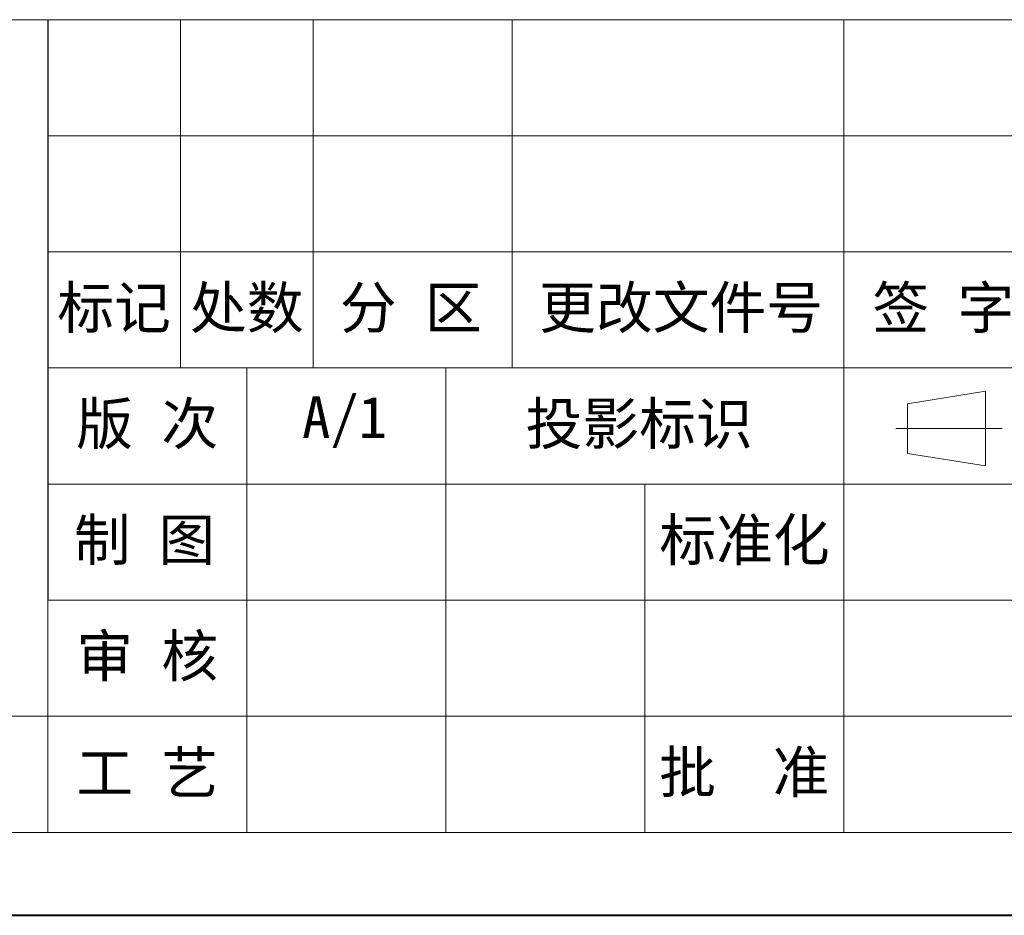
# Model space of a CAD drawing. Header units: millimetres. Extents: x -1637 to 445, y 81 to 1539.
# Tile 13 of 52: x -491 to -199, y 81 to 346. Entities that reach past the tile are written whole.
import ezdxf

# ---------------------------------------------------------------- set-up
doc = ezdxf.new("R2010")
doc.units = ezdxf.units.MM
doc.layers.add('标注线', color=7, linetype='Continuous', lineweight=15)
doc.styles.add('样式 6', font='仿宋_GB2312.ttf')

msp = doc.modelspace()

# ---------------------------------------------------------------- linework, layer by layer
at = {"color": 7, "lineweight": 13}
for p, q in [((-698.788, 345.992), (401.127, 345.992)), ((-482.674, 105.402), (-482.674, 345.992)), ((-1513.775, 105.402), (-482.674, 105.402)), ((-482.674, 105.402), (401.127, 105.402))]:
    msp.add_line(p, q, dxfattribs=at)
at = {"color": 7}
msp.add_line((-482.674, 345.992), (-482.674, 174.142), dxfattribs=at)
at = {"color": 7, "lineweight": 15}
for p, q in [((-443.394, 345.992), (-443.394, 242.882)), ((-404.114, 345.992), (-404.114, 242.882)), ((-345.194, 345.992), (-345.194, 242.882)), ((-246.994, 345.992), (-246.994, 242.882)), ((-482.674, 311.622), (-129.153, 311.622)), ((-482.674, 277.252), (-129.153, 277.252)), ((-482.674, 242.882), (-129.153, 242.882)), ((-423.754, 242.882), (-423.754, 105.402)), ((-364.834, 242.882), (-364.834, 105.402)), ((-246.994, 242.882), (-246.994, 105.402)), ((-228.142, 232.302), (-205.002, 235.984)), ((-205.002, 213.889), (-205.002, 235.984)), ((-228.142, 232.302), (-228.142, 217.572)), ((-200.103, 224.937), (-231.543, 224.937)), ((-228.142, 217.572), (-205.002, 213.889)), ((-482.674, 208.512), (101.617, 208.512)), ((-305.914, 208.512), (-305.914, 105.402)), ((-482.674, 174.142), (-129.153, 174.142)), ((-1513.775, 139.772), (-482.674, 139.772)), ((-482.674, 139.772), (-129.153, 139.772))]:
    msp.add_line(p, q, dxfattribs=at)
at = {"color": 7, "lineweight": 40}
msp.add_line((-1636.525, 80.852), (425.677, 80.852), dxfattribs=at)

# ---------------------------------------------------------------- texts
at = {"layer": '标注线', "color": 7, "lineweight": 18, "attachment_point": 5, "style": '样式 6'}
for s, insert, char_height, width in [('标记', (-463.034, 260.067), 12.3269, 39.28003), ('处数', (-423.754, 260.067), 12.3269, 39.28003), ('分 区', (-375.181, 260.067), 12.3269, 57.45309), ('更改文件号', (-295.174, 260.067), 12.3269, 101.65302), ('签 字', (-217.533, 260.067), 12.3269, 58.92005), ('版 次', (-453.214, 225.697), 12.3269, 58.92005), ('A/1', (-394.804, 226.815), 12.3269, 39.28003), ('投影标识', (-307.573, 225.697), 12.3269, 72.04267), ('{\\H0.9943x;制 图}', (-454.02, 191.327), 12.32691, 57.30832), ('标准化', (-276.395, 191.327), 12.3269, 79.67691), ('审 核', (-453.214, 156.957), 12.3269, 58.92005), ('工 艺', (-453.214, 122.587), 12.3269, 58.92005), ('批  准', (-276.454, 122.587), 12.3269, 58.92005)]:
    msp.add_mtext(s, dxfattribs=dict(at, insert=insert, char_height=char_height, width=width))

doc.saveas('drawing.dxf')
